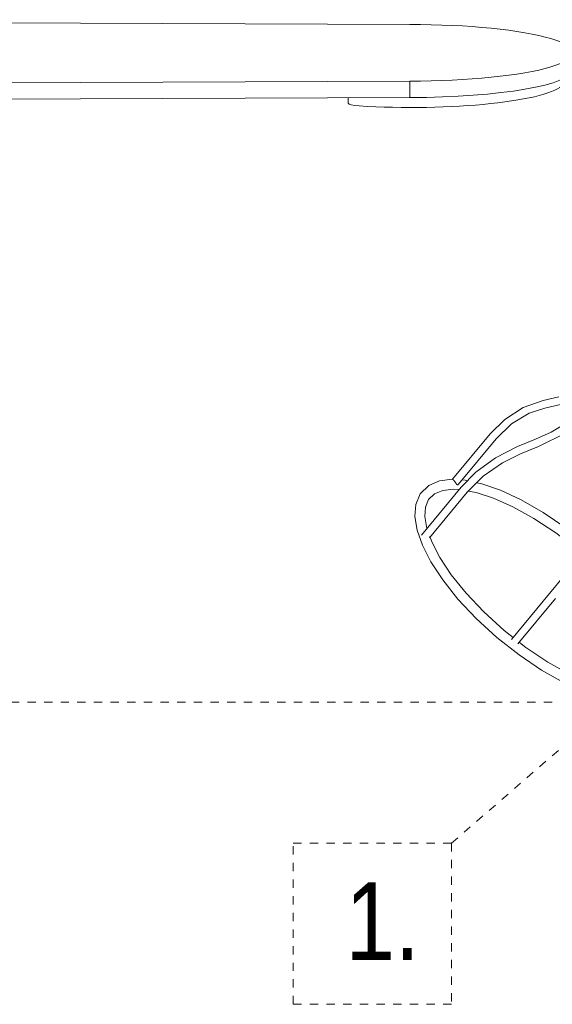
# Model space of a CAD drawing. Header units: millimetres. Extents: x 5724 to 11786, y -2894 to 7544.
# Tile 33 of 46: x 6268 to 6460, y 1384 to 1738. Entities that reach past the tile are written whole.
import ezdxf

# ---------------------------------------------------------------- set-up
doc = ezdxf.new("R2010")
doc.units = ezdxf.units.MM
doc.linetypes.add('Dash', pattern=[6, 3, -3])
doc.layers.add('A-ANNO-DIMS', color=7, linetype='Dash', lineweight=9, true_color=0xd2d2d2)
doc.layers.add('E-LITE-EQPM', color=7, linetype='Continuous', lineweight=20)
doc.layers.add('G-ANNO-TEXT', color=7, linetype='Continuous', lineweight=9)
doc.styles.add('Arial Narrow_1', font='ARIALN.TTF', dxfattribs={"height": 28})

# ---------------------------------------------------------------- blocks, each defined once
blk = doc.blocks.new('33711-11 - 33711-11 YAKARTA LED Old gold ceiling fan-533504-Alzado_PDF')
at = {"layer": 'E-LITE-EQPM'}
for p, q in [((6408.82, 1736.63), (5963.5, 1738.35)), ((5963.5, 1714.52), (6408.82, 1716.25)), ((6408.82, 1710.34), (6408.82, 1716.25)), ((6408.82, 1710.34), (5963.5, 1708.61)), ((6386.68, 1710.25), (6386.68, 1708.27)), ((6462.55, 1602.49), (6456.84, 1601.23)), ((6457.45, 1598.5), (6463.15, 1599.76)), ((6437.76, 1589.17), (6424.22, 1572.83)), ((6426.38, 1571.06), (6439.92, 1587.38)), ((6454.13, 1587.28), (6447.67, 1584.62)), ((6448.73, 1582.03), (6455.2, 1584.69)), ((6427.4, 1570.01), (6413.1, 1552.75)), ((6415.88, 1551.71), (6429.56, 1568.22)), ((6426.67, 1569.11), (6424.55, 1569.23)), ((6459.18, 1531.68), (6445.43, 1515.09)), ((6447.78, 1513.54), (6461.33, 1529.89))]:
    blk.add_line(p, q, dxfattribs=at)
at = {"layer": 'E-LITE-EQPM', "flags": 128}
for points in [[(6456.84, 1601.23), (6449.63, 1598.68), (6443.02, 1594.41), (6437.76, 1589.17)], [(6476.71, 1601.58), (6468.78, 1595.22), (6459.77, 1589.87), (6454.13, 1587.28)], [(6455.2, 1584.69), (6464.94, 1589.49), (6473.77, 1595.42), (6478.61, 1599.53)], [(6439.92, 1587.38), (6445.46, 1592.78), (6451.82, 1596.62), (6457.45, 1598.5)], [(6447.67, 1584.62), (6439.67, 1580.54), (6432.63, 1575.36), (6427.4, 1570.01)], [(6429.56, 1568.22), (6435.26, 1573.93), (6442.17, 1578.78), (6448.73, 1582.03)], [(6424.22, 1572.83), (6419.55, 1572.26), (6415.65, 1570.6), (6412.61, 1567.65), (6410.98, 1563.82), (6410.64, 1559.42), (6411.45, 1554.53), (6413.36, 1549.11), (6416.43, 1543.12), (6420.71, 1536.6), (6426.18, 1529.73), (6432.75, 1522.74), (6440.19, 1515.92), (6448.18, 1509.62), (6456.3, 1504.15), (6464.2, 1499.68), (6471.6, 1496.32), (6478.31, 1494.06), (6484.24, 1492.84), (6488.1, 1492.58)], [(6429.75, 1572.32), (6428.8, 1572.52), (6427.67, 1572.61)], [(6466.62, 1554.12), (6465.04, 1555.38), (6456.91, 1560.92), (6448.99, 1565.46), (6441.55, 1568.9), (6434.79, 1571.24), (6432.99, 1571.62)], [(6424.55, 1569.23), (6420.68, 1568.83), (6417.73, 1567.66), (6415.52, 1565.52), (6414.45, 1562.83), (6414.25, 1559.39), (6415.01, 1555.17)], [(6470.72, 1546.17), (6469.24, 1547.5), (6461.42, 1553.56), (6453.54, 1558.77), (6445.96, 1562.95), (6438.99, 1566.04), (6432.8, 1568.05), (6429.92, 1568.6)], [(6416.01, 1552.42), (6416.79, 1550.27), (6419.7, 1544.67), (6423.8, 1538.47), (6429.11, 1531.85), (6435.52, 1525.06), (6442.8, 1518.43), (6446.02, 1515.9)], [(6459.18, 1531.68), (6464.3, 1537.96), (6469.71, 1544.81), (6474.51, 1551.08)], [(6448.32, 1514.1), (6450.61, 1512.31), (6458.5, 1507.02), (6466.1, 1502.76), (6473.14, 1499.58), (6479.39, 1497.49), (6484.77, 1496.41), (6487.78, 1496.19)]]:
    blk.add_lwpolyline(points, dxfattribs=at)
at = {"layer": 'E-LITE-EQPM'}
for centre, major_axis, start_param, end_param in [((6408.82, 1726.44), (-58.69, 0), 1.570796, 4.712389), ((6408.82, 1720.53), (58.69, 0), 4.712389, 6.283185), ((6409.23, 1716.35), (55.36, 0), 4.369934, 6.14522), ((6392.65, 1708.27), (5.97, 0), 3.141593, 4.369934)]:
    blk.add_ellipse(centre, major_axis=major_axis, ratio=0.173648, start_param=start_param, end_param=end_param, dxfattribs=at)
for points, knots in [([(6424.84, 1572.29), (6424.77, 1572.37), (6424.67, 1572.48), (6424.55, 1572.59), (6424.47, 1572.67), (6424.4, 1572.72), (6424.34, 1572.76), (6424.29, 1572.8), (6424.25, 1572.82), (6424.23, 1572.83), (6424.22, 1572.83), (6424.22, 1572.83)], [-1, -1, -1, -1, -0.8571429, -0.7857143, -0.7142857, -0.6428571, -0.5714286, -0.5, -0.4285714, -0.3571429, -0.2857143, -0.2857143, -0.2857143, -0.2857143]), ([(6426.04, 1570.85), (6426.01, 1570.85), (6425.95, 1570.86), (6425.86, 1570.91), (6425.78, 1570.97), (6425.7, 1571.06), (6425.63, 1571.16), (6425.55, 1571.27), (6425.47, 1571.39), (6425.39, 1571.51), (6425.31, 1571.64), (6425.22, 1571.78), (6425.13, 1571.91), (6425, 1572.09), (6424.9, 1572.22), (6424.84, 1572.29)], [-1, -1, -1, -1, -0.928571, -0.857143, -0.785714, -0.714286, -0.642857, -0.571429, -0.5, -0.428571, -0.357143, -0.285714, -0.214286, -0.142857, 0, 0, 0, 0])]:
    blk.add_open_spline(points, degree=3, knots=knots, dxfattribs=at)
for points in [[(6424.22, 1572.83), (6424.22, 1572.83), (6424.22, 1572.83), (6424.25, 1572.83), (6424.31, 1572.83), (6424.36, 1572.83), (6424.39, 1572.82)], [(6426.39, 1571.06), (6426.36, 1571.03), (6426.31, 1570.97), (6426.22, 1570.91), (6426.13, 1570.86), (6426.07, 1570.85), (6426.04, 1570.85)]]:
    blk.add_open_spline(points, degree=3, dxfattribs=at)

msp = doc.modelspace()

# ---------------------------------------------------------------- linework, layer by layer
at = {"layer": 'A-ANNO-DIMS'}
for p, q in [((6423.85, 1441.77), (6522.72, 1527.72)), ((6460.11, 1492.58), (5939.21, 1492.58)), ((6366.85, 1441.77), (6423.85, 1441.77)), ((6366.85, 1383.77), (6366.85, 1441.77)), ((6423.85, 1441.77), (6423.85, 1383.77)), ((6423.85, 1383.77), (6366.85, 1383.77))]:
    msp.add_line(p, q, dxfattribs=at)

# ---------------------------------------------------------------- block references
at = {"layer": 'E-LITE-EQPM'}
msp.add_blockref('33711-11 - 33711-11 YAKARTA LED Old gold ceiling fan-533504-Alzado_PDF', (0, 0), dxfattribs=at)

# ---------------------------------------------------------------- texts
at = {"layer": 'G-ANNO-TEXT', "color": 251, "true_color": 0x5b5b5b, "insert": (6385.65, 1427.75), "char_height": 28, "width": 33.6709, "attachment_point": 1, "style": 'Arial Narrow_1'}
msp.add_mtext('1.', dxfattribs=at)

doc.saveas('drawing.dxf')
